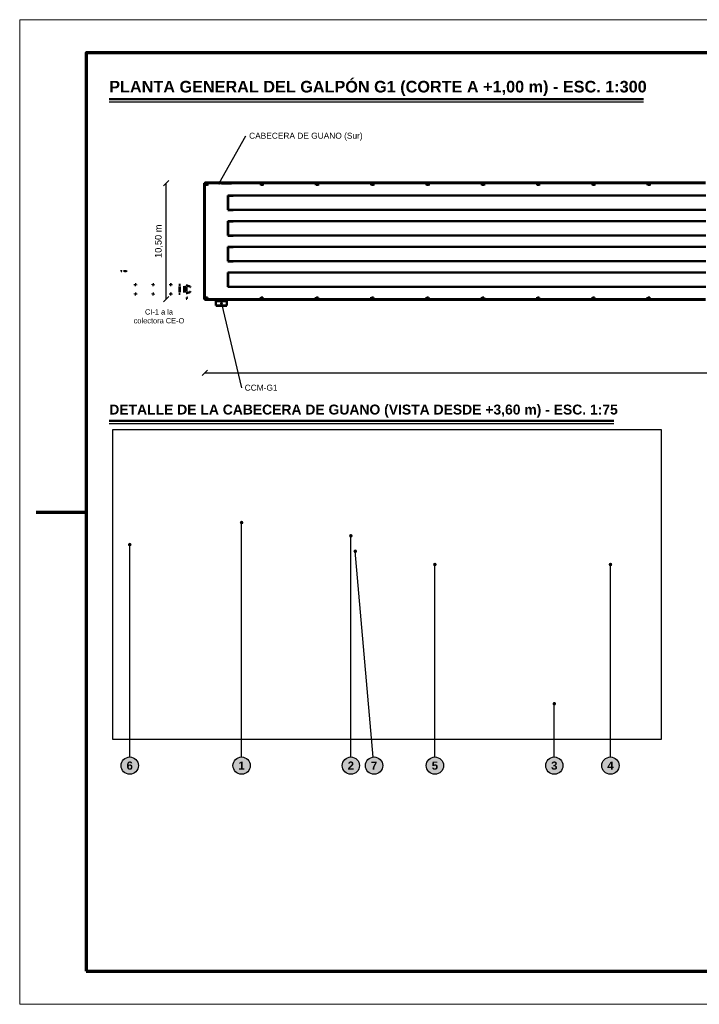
# Model space of a CAD drawing. Header units: millimetres. Extents: x 0 to 420, y 0 to 297.
# Tile 1 of 3: x 0 to 205, y 0 to 297. Entities that reach past the tile are written whole.
import ezdxf
from ezdxf.enums import TextEntityAlignment as Align

# ---------------------------------------------------------------- set-up
doc = ezdxf.new("R2010")
doc.units = ezdxf.units.MM
doc.header["$LTSCALE"] = 0.5
for name, color, linetype, lineweight in [('AUXILIAR', 9, 'CONTINUOUS', 13), ('CONTORNO', 7, 'CONTINUOUS', 50), ('COTAS', 7, 'CONTINUOUS', 25), ('FINO', 7, 'CONTINUOUS', 25), ('HOJA', 8, 'CONTINUOUS', 13), ('RECUADRO', 7, 'CONTINUOUS', 70), ('RELLENO', 9, 'CONTINUOUS', 13), ('TEXTO', 7, 'CONTINUOUS', 25)]:
    doc.layers.add(name, color=color, linetype=linetype, lineweight=lineweight)
doc.styles.add('NEGRITA', font='arialbd.ttf')
doc.styles.get("Standard").update_dxf_attribs({"font": 'arial.ttf'})
picture_1 = doc.add_image_def('image1.png', size_in_pixel=(1955, 1102))

msp = doc.modelspace()

# ---------------------------------------------------------------- hatches: boundary and pattern name
at = {"layer": 'COTAS'}
h = msp.add_hatch(color=7, dxfattribs=at)
edge = h.paths.add_edge_path()
edge.add_arc((66.91, 145.32), 0.55, 0, 360)
h = msp.add_hatch(color=7, dxfattribs=at)
edge = h.paths.add_edge_path()
edge.add_arc((99.85, 141.32), 0.55, 0, 360)
h = msp.add_hatch(color=7, dxfattribs=at)
edge = h.paths.add_edge_path()
edge.add_arc((33.18, 138.66), 0.55, 0, 360)
h = msp.add_hatch(color=7, dxfattribs=at)
edge = h.paths.add_edge_path()
edge.add_arc((101.18, 136.66), 0.55, 0, 360)
h = msp.add_hatch(color=7, dxfattribs=at)
edge = h.paths.add_edge_path()
edge.add_arc((125.18, 132.66), 0.55, 0, 360)
h = msp.add_hatch(color=7, dxfattribs=at)
edge = h.paths.add_edge_path()
edge.add_arc((178.11, 132.66), 0.55, 0, 360)
h = msp.add_hatch(color=7, dxfattribs=at)
edge = h.paths.add_edge_path()
edge.add_arc((161.18, 90.66), 0.55, 0, 360)
at = {"layer": 'RELLENO', "true_color": 0x000000}
h = msp.add_hatch(color=7, dxfattribs=at)
edge = h.paths.add_edge_path()
edge.add_arc((60.17, 247.67), 0.45, 0, 360)
h = msp.add_hatch(color=7, dxfattribs=at)
edge = h.paths.add_edge_path()
edge.add_arc((60.83, 211.43), 0.45, 0, 360)
at = {"layer": 'RELLENO', "true_color": 0xffffff}
h = msp.add_hatch(color=7, dxfattribs=at)
edge = h.paths.add_edge_path()
edge.add_arc((33.18, 72), 2.6, 0, 360)
h = msp.add_hatch(color=7, dxfattribs=at)
edge = h.paths.add_edge_path()
edge.add_arc((66.91, 72), 2.6, 0, 360)
h = msp.add_hatch(color=7, dxfattribs=at)
edge = h.paths.add_edge_path()
edge.add_arc((99.85, 72), 2.6, 0, 360)
h = msp.add_hatch(color=7, dxfattribs=at)
edge = h.paths.add_edge_path()
edge.add_arc((106.85, 72), 2.6, 0, 360)
h = msp.add_hatch(color=7, dxfattribs=at)
edge = h.paths.add_edge_path()
edge.add_arc((125.18, 72), 2.6, 0, 360)
h = msp.add_hatch(color=7, dxfattribs=at)
edge = h.paths.add_edge_path()
edge.add_arc((161.18, 72), 2.6, 0, 360)
h = msp.add_hatch(color=7, dxfattribs=at)
edge = h.paths.add_edge_path()
edge.add_arc((178.11, 72), 2.6, 0, 360)

# ---------------------------------------------------------------- linework, layer by layer
at = {"layer": 'CONTORNO'}
for p, q in [((27, 273), (188.07, 273)), ((27, 176), (179.1, 176))]:
    msp.add_line(p, q, dxfattribs=at)
at = {"layer": 'CONTORNO', "true_color": 0x232323}
for p, q in [((55.81, 247.67), (55.63, 247.67)), ((55.63, 247.67), (55.63, 243.26)), ((55.83, 247.87), (57.31, 247.87)), ((55.83, 247.84), (55.83, 247.67)), ((57.31, 247.67), (55.83, 247.67)), ((55.83, 243.26), (55.83, 247.67)), ((56, 247.32), (56, 247.09)), ((56.04, 247.15), (56.48, 247.15)), ((56.63, 247.18), (56.18, 247.18)), ((56.67, 247.02), (56.67, 247.24)), ((66.77, 247.87), (57.31, 247.87)), ((57.31, 247.67), (66.77, 247.67)), ((60.83, 247.75), (62.26, 247.75)), ((62.26, 247.58), (60.83, 247.58)), ((63.83, 247.75), (62.26, 247.75)), ((62.26, 247.58), (63.83, 247.58)), ((67.87, 247.87), (66.77, 247.87)), ((66.77, 247.71), (66.77, 247.87)), ((66.77, 247.67), (66.77, 247.84)), ((66.77, 247.67), (67.87, 247.67)), ((67.87, 247.87), (71.57, 247.87)), ((71.57, 247.67), (67.87, 247.67)), ((71.57, 247.87), (71.57, 247.71)), ((73.76, 247.87), (71.57, 247.87)), ((71.57, 247.84), (71.57, 247.67)), ((71.57, 247.67), (73.76, 247.67)), ((72.67, 247.32), (72.67, 247.09)), ((72.7, 247.15), (73.15, 247.15)), ((73.3, 247.18), (72.85, 247.18)), ((73.33, 247.02), (73.33, 247.24)), ((73.76, 247.87), (74.1, 247.87)), ((74.1, 247.67), (73.76, 247.67)), ((75.21, 247.87), (74.1, 247.87)), ((74.1, 247.71), (74.1, 247.87)), ((74.1, 247.67), (74.1, 247.84)), ((74.1, 247.67), (75.21, 247.67)), ((75.21, 247.87), (78.9, 247.87)), ((78.9, 247.67), (75.21, 247.67)), ((78.9, 247.87), (78.9, 247.71)), ((81.09, 247.87), (78.9, 247.87)), ((78.9, 247.84), (78.9, 247.67)), ((78.9, 247.67), (81.09, 247.67)), ((81.09, 247.87), (81.43, 247.87)), ((81.43, 247.67), (81.09, 247.67)), ((82.54, 247.87), (81.43, 247.87)), ((81.43, 247.71), (81.43, 247.87)), ((81.43, 247.67), (81.43, 247.84)), ((81.43, 247.67), (82.54, 247.67)), ((82.54, 247.87), (86.23, 247.87)), ((86.23, 247.67), (82.54, 247.67)), ((86.23, 247.87), (86.23, 247.71)), ((101.89, 247.87), (86.23, 247.87)), ((86.23, 247.84), (86.23, 247.67)), ((86.23, 247.67), (101.89, 247.67)), ((89.33, 247.32), (89.33, 247.09)), ((89.37, 247.15), (89.82, 247.15)), ((89.96, 247.18), (89.52, 247.18)), ((90, 247.02), (90, 247.24)), ((101.89, 247.87), (104.33, 247.87)), ((104.33, 247.67), (101.89, 247.67)), ((106.81, 247.87), (104.33, 247.87)), ((104.33, 247.87), (104.33, 247.7)), ((104.33, 247.67), (104.33, 247.84)), ((104.33, 247.67), (106.81, 247.67)), ((106, 247.32), (106, 247.09)), ((106.04, 247.15), (106.48, 247.15)), ((106.63, 247.18), (106.18, 247.18)), ((106.67, 247.02), (106.67, 247.24)), ((106.81, 247.87), (107.33, 247.87)), ((107.33, 247.67), (106.81, 247.67)), ((107.33, 247.7), (107.33, 247.87)), ((119.15, 247.87), (107.33, 247.87)), ((107.33, 247.84), (107.33, 247.67)), ((107.33, 247.67), (119.15, 247.67)), ((119.15, 247.87), (121, 247.87)), ((121, 247.67), (119.15, 247.67)), ((123.47, 247.87), (121, 247.87)), ((121, 247.87), (121, 247.7)), ((121, 247.67), (121, 247.84)), ((121, 247.67), (123.47, 247.67)), ((122.67, 247.32), (122.67, 247.09)), ((122.7, 247.15), (123.15, 247.15)), ((123.3, 247.18), (122.85, 247.18)), ((123.33, 247.02), (123.33, 247.24)), ((123.47, 247.87), (124, 247.87)), ((124, 247.67), (123.47, 247.67)), ((124, 247.7), (124, 247.87)), ((135.82, 247.87), (124, 247.87)), ((124, 247.84), (124, 247.67)), ((124, 247.67), (135.82, 247.67)), ((135.82, 247.87), (137.67, 247.87)), ((137.67, 247.67), (135.82, 247.67)), ((140.14, 247.87), (137.67, 247.87)), ((137.67, 247.87), (137.67, 247.7)), ((137.67, 247.67), (137.67, 247.84)), ((137.67, 247.67), (140.14, 247.67)), ((139.33, 247.32), (139.33, 247.09)), ((139.37, 247.15), (139.82, 247.15)), ((139.96, 247.18), (139.52, 247.18)), ((140, 247.02), (140, 247.24)), ((140.14, 247.87), (140.67, 247.87)), ((140.67, 247.67), (140.14, 247.67)), ((140.67, 247.7), (140.67, 247.87)), ((152.49, 247.87), (140.67, 247.87)), ((140.67, 247.84), (140.67, 247.67)), ((140.67, 247.67), (152.49, 247.67)), ((152.49, 247.87), (154.33, 247.87)), ((154.33, 247.67), (152.49, 247.67)), ((156.81, 247.87), (154.33, 247.87)), ((154.33, 247.87), (154.33, 247.7)), ((154.33, 247.67), (154.33, 247.84)), ((154.33, 247.67), (156.81, 247.67)), ((156, 247.32), (156, 247.09)), ((156.04, 247.15), (156.48, 247.15)), ((156.63, 247.18), (156.18, 247.18)), ((156.67, 247.02), (156.67, 247.24)), ((156.81, 247.87), (157.33, 247.87)), ((157.33, 247.67), (156.81, 247.67)), ((157.33, 247.7), (157.33, 247.87)), ((169.15, 247.87), (157.33, 247.87)), ((157.33, 247.84), (157.33, 247.67)), ((157.33, 247.67), (169.15, 247.67)), ((169.15, 247.87), (171, 247.87)), ((171, 247.67), (169.15, 247.67)), ((173.47, 247.87), (171, 247.87)), ((171, 247.87), (171, 247.7)), ((171, 247.67), (171, 247.84)), ((171, 247.67), (173.47, 247.67)), ((172.67, 247.32), (172.67, 247.09)), ((172.7, 247.15), (173.15, 247.15)), ((173.3, 247.18), (172.85, 247.18)), ((173.33, 247.02), (173.33, 247.24)), ((173.47, 247.87), (174, 247.87)), ((174, 247.67), (173.47, 247.67)), ((174, 247.7), (174, 247.87)), ((185.82, 247.87), (174, 247.87)), ((174, 247.84), (174, 247.67)), ((174, 247.67), (185.82, 247.67)), ((185.82, 247.87), (187.67, 247.87)), ((187.67, 247.67), (185.82, 247.67)), ((190.14, 247.87), (187.67, 247.87)), ((187.67, 247.87), (187.67, 247.7)), ((187.67, 247.67), (187.67, 247.84)), ((187.67, 247.67), (190.14, 247.67)), ((189.33, 247.32), (189.33, 247.09)), ((189.37, 247.15), (189.82, 247.15)), ((189.96, 247.18), (189.52, 247.18)), ((190, 247.02), (190, 247.24)), ((190.14, 247.87), (190.67, 247.87)), ((190.67, 247.67), (190.14, 247.67)), ((190.67, 247.7), (190.67, 247.87)), ((202.49, 247.87), (190.67, 247.87)), ((190.67, 247.84), (190.67, 247.67)), ((190.67, 247.67), (202.49, 247.67)), ((202.49, 247.87), (204.33, 247.87)), ((204.33, 247.67), (202.49, 247.67)), ((206.81, 247.87), (204.33, 247.87)), ((204.33, 247.87), (204.33, 247.7)), ((204.33, 247.67), (204.33, 247.84)), ((204.33, 247.67), (206.81, 247.67)), ((55.63, 242.57), (55.63, 243.26)), ((55.63, 242.57), (55.81, 242.57)), ((55.63, 242.57), (55.63, 241.63)), ((55.63, 238.5), (55.63, 241.63)), ((55.68, 242.57), (55.83, 242.57)), ((55.83, 243.26), (55.83, 242.57)), ((55.83, 241.63), (55.83, 242.57)), ((55.83, 241.63), (55.83, 238.5)), ((55.63, 237.94), (55.63, 238.5)), ((55.63, 237.94), (55.63, 237.77)), ((55.79, 237.77), (55.63, 237.77)), ((55.63, 237.39), (55.63, 237.77)), ((55.83, 238.5), (55.68, 238.5)), ((55.68, 238.5), (55.83, 238.5)), ((55.83, 237.77), (55.68, 237.77)), ((55.83, 238.5), (55.83, 237.94)), ((55.83, 237.77), (55.83, 237.94)), ((55.83, 237.77), (55.83, 237.39)), ((55.63, 237.39), (55.63, 235.9)), ((55.63, 235.9), (55.79, 235.9)), ((55.63, 235.34), (55.63, 235.9)), ((55.63, 235.34), (55.63, 235.17)), ((55.63, 232.6), (55.63, 235.17)), ((55.68, 235.9), (55.83, 235.9)), ((55.83, 235.17), (55.68, 235.17)), ((55.68, 235.17), (55.83, 235.17)), ((55.83, 235.9), (55.83, 237.39)), ((55.83, 235.9), (55.83, 235.34)), ((55.83, 235.17), (55.83, 235.34)), ((55.83, 235.17), (55.83, 232.6)), ((55.63, 232.6), (55.63, 231.83)), ((55.63, 231.27), (55.63, 231.83)), ((55.83, 231.83), (55.68, 231.83)), ((55.68, 231.83), (55.83, 231.83)), ((55.83, 231.83), (55.83, 232.6)), ((55.83, 231.83), (55.83, 231.27)), ((55.63, 231.27), (55.63, 231.1)), ((55.79, 231.1), (55.63, 231.1)), ((55.63, 230.72), (55.63, 231.1)), ((55.63, 230.72), (55.63, 229.23)), ((55.63, 229.23), (55.79, 229.23)), ((55.63, 228.67), (55.63, 229.23)), ((55.83, 231.1), (55.68, 231.1)), ((55.68, 229.23), (55.83, 229.23)), ((55.83, 231.1), (55.83, 231.27)), ((55.83, 231.1), (55.83, 230.72)), ((55.83, 229.23), (55.83, 230.72)), ((55.83, 229.23), (55.83, 228.67)), ((55.63, 228.67), (55.63, 228.5)), ((55.63, 225.94), (55.63, 228.5)), ((55.63, 225.94), (55.63, 225.17)), ((55.83, 228.5), (55.68, 228.5)), ((55.68, 228.5), (55.83, 228.5)), ((55.83, 228.5), (55.83, 228.67)), ((55.83, 228.5), (55.83, 225.94)), ((55.83, 225.17), (55.83, 225.94)), ((55.63, 224.6), (55.63, 225.17)), ((55.63, 224.6), (55.63, 224.43)), ((55.79, 224.43), (55.63, 224.43)), ((55.63, 224.05), (55.63, 224.43)), ((55.63, 224.05), (55.63, 222.57)), ((55.83, 225.17), (55.68, 225.17)), ((55.68, 225.17), (55.83, 225.17)), ((55.83, 224.43), (55.68, 224.43)), ((55.83, 225.17), (55.83, 224.6)), ((55.83, 224.43), (55.83, 224.6)), ((55.83, 224.43), (55.83, 224.05)), ((55.83, 222.57), (55.83, 224.05)), ((55.63, 222.57), (55.79, 222.57)), ((55.63, 222), (55.63, 222.57)), ((55.63, 222), (55.63, 221.83)), ((55.63, 221.83), (55.63, 220.89)), ((55.63, 217.77), (55.63, 220.89)), ((55.68, 222.57), (55.83, 222.57)), ((55.83, 221.83), (55.68, 221.83)), ((55.68, 221.83), (55.83, 221.83)), ((55.83, 222.57), (55.83, 222)), ((55.83, 221.83), (55.83, 222)), ((55.83, 220.89), (55.83, 221.83)), ((55.83, 220.89), (55.83, 217.77)), ((55.81, 217.77), (55.63, 217.77)), ((55.63, 217.77), (55.63, 213.36)), ((55.83, 217.77), (55.68, 217.77)), ((55.83, 213.36), (55.83, 217.77)), ((55.63, 212.67), (55.63, 213.36)), ((55.63, 212.67), (55.81, 212.67)), ((55.83, 213.36), (55.83, 212.67)), ((55.83, 212.67), (57.31, 212.67)), ((55.83, 212.64), (55.83, 212.47)), ((57.31, 212.47), (55.83, 212.47)), ((56, 213.32), (56, 213.09)), ((56.04, 213.15), (56.48, 213.15)), ((56.63, 213.18), (56.18, 213.18)), ((56.67, 213.02), (56.67, 213.24)), ((66.77, 212.67), (57.31, 212.67)), ((57.31, 212.47), (66.77, 212.47)), ((67.87, 212.67), (66.77, 212.67)), ((66.77, 212.51), (66.77, 212.67)), ((66.77, 212.47), (66.77, 212.64)), ((66.77, 212.47), (67.87, 212.47)), ((67.87, 212.67), (71.57, 212.67)), ((71.57, 212.47), (67.87, 212.47)), ((71.57, 212.67), (71.57, 212.51)), ((73.76, 212.67), (71.57, 212.67)), ((71.57, 212.64), (71.57, 212.47)), ((71.57, 212.47), (73.76, 212.47)), ((72.67, 213.32), (72.67, 213.09)), ((72.7, 213.15), (73.15, 213.15)), ((73.3, 213.18), (72.85, 213.18)), ((73.33, 213.02), (73.33, 213.24)), ((73.76, 212.67), (74.1, 212.67)), ((74.1, 212.47), (73.76, 212.47)), ((75.21, 212.67), (74.1, 212.67)), ((74.1, 212.51), (74.1, 212.67)), ((74.1, 212.47), (74.1, 212.64)), ((74.1, 212.47), (75.21, 212.47)), ((75.21, 212.67), (78.9, 212.67)), ((78.9, 212.47), (75.21, 212.47)), ((78.9, 212.67), (78.9, 212.51)), ((81.09, 212.67), (78.9, 212.67)), ((78.9, 212.64), (78.9, 212.47)), ((78.9, 212.47), (81.09, 212.47)), ((81.09, 212.67), (81.43, 212.67)), ((81.43, 212.47), (81.09, 212.47)), ((82.54, 212.67), (81.43, 212.67)), ((81.43, 212.51), (81.43, 212.67)), ((81.43, 212.47), (81.43, 212.64)), ((81.43, 212.47), (82.54, 212.47)), ((82.54, 212.67), (86.23, 212.67)), ((86.23, 212.47), (82.54, 212.47)), ((86.23, 212.67), (86.23, 212.51)), ((101.89, 212.67), (86.23, 212.67)), ((86.23, 212.64), (86.23, 212.47)), ((86.23, 212.47), (101.89, 212.47)), ((89.33, 213.32), (89.33, 213.09)), ((89.37, 213.15), (89.82, 213.15)), ((89.96, 213.18), (89.52, 213.18)), ((90, 213.02), (90, 213.24)), ((101.89, 212.67), (104.33, 212.67)), ((104.33, 212.47), (101.89, 212.47)), ((106.81, 212.67), (104.33, 212.67)), ((104.33, 212.67), (104.33, 212.5)), ((104.33, 212.47), (104.33, 212.64)), ((104.33, 212.47), (106.81, 212.47)), ((106, 213.32), (106, 213.09)), ((106.04, 213.15), (106.48, 213.15)), ((106.63, 213.18), (106.18, 213.18)), ((106.67, 213.02), (106.67, 213.24)), ((106.81, 212.67), (107.33, 212.67)), ((107.33, 212.47), (106.81, 212.47)), ((107.33, 212.5), (107.33, 212.67)), ((119.15, 212.67), (107.33, 212.67)), ((107.33, 212.64), (107.33, 212.47)), ((107.33, 212.47), (119.15, 212.47)), ((119.15, 212.67), (121, 212.67)), ((121, 212.47), (119.15, 212.47)), ((123.47, 212.67), (121, 212.67)), ((121, 212.67), (121, 212.5)), ((121, 212.47), (121, 212.64)), ((121, 212.47), (123.47, 212.47)), ((122.67, 213.32), (122.67, 213.09)), ((122.7, 213.15), (123.15, 213.15)), ((123.3, 213.18), (122.85, 213.18)), ((123.33, 213.02), (123.33, 213.24)), ((123.47, 212.67), (124, 212.67)), ((124, 212.47), (123.47, 212.47)), ((124, 212.5), (124, 212.67)), ((135.82, 212.67), (124, 212.67)), ((124, 212.64), (124, 212.47)), ((124, 212.47), (135.82, 212.47)), ((135.82, 212.67), (137.67, 212.67)), ((137.67, 212.47), (135.82, 212.47)), ((140.14, 212.67), (137.67, 212.67)), ((137.67, 212.67), (137.67, 212.5)), ((137.67, 212.47), (137.67, 212.64)), ((137.67, 212.47), (140.14, 212.47)), ((139.33, 213.32), (139.33, 213.09)), ((139.37, 213.15), (139.82, 213.15)), ((139.96, 213.18), (139.52, 213.18)), ((140, 213.02), (140, 213.24)), ((140.14, 212.67), (140.67, 212.67)), ((140.67, 212.47), (140.14, 212.47)), ((140.67, 212.5), (140.67, 212.67)), ((152.49, 212.67), (140.67, 212.67)), ((140.67, 212.64), (140.67, 212.47)), ((140.67, 212.47), (152.49, 212.47)), ((152.49, 212.67), (154.33, 212.67)), ((154.33, 212.47), (152.49, 212.47)), ((156.81, 212.67), (154.33, 212.67)), ((154.33, 212.67), (154.33, 212.5)), ((154.33, 212.47), (154.33, 212.64)), ((154.33, 212.47), (156.81, 212.47)), ((156, 213.32), (156, 213.09)), ((156.04, 213.15), (156.48, 213.15)), ((156.63, 213.18), (156.18, 213.18)), ((156.67, 213.02), (156.67, 213.24)), ((156.81, 212.67), (157.33, 212.67)), ((157.33, 212.47), (156.81, 212.47)), ((157.33, 212.5), (157.33, 212.67)), ((169.15, 212.67), (157.33, 212.67)), ((157.33, 212.64), (157.33, 212.47)), ((157.33, 212.47), (169.15, 212.47)), ((169.15, 212.67), (171, 212.67)), ((171, 212.47), (169.15, 212.47)), ((173.47, 212.67), (171, 212.67)), ((171, 212.67), (171, 212.5)), ((171, 212.47), (171, 212.64)), ((171, 212.47), (173.47, 212.47)), ((172.67, 213.32), (172.67, 213.09)), ((172.7, 213.15), (173.15, 213.15)), ((173.3, 213.18), (172.85, 213.18)), ((173.33, 213.02), (173.33, 213.24)), ((173.47, 212.67), (174, 212.67)), ((174, 212.47), (173.47, 212.47)), ((174, 212.5), (174, 212.67)), ((185.82, 212.67), (174, 212.67)), ((174, 212.64), (174, 212.47)), ((174, 212.47), (185.82, 212.47)), ((185.82, 212.67), (187.67, 212.67)), ((187.67, 212.47), (185.82, 212.47)), ((190.14, 212.67), (187.67, 212.67)), ((187.67, 212.67), (187.67, 212.5)), ((187.67, 212.47), (187.67, 212.64)), ((187.67, 212.47), (190.14, 212.47)), ((189.33, 213.32), (189.33, 213.09)), ((189.37, 213.15), (189.82, 213.15)), ((189.96, 213.18), (189.52, 213.18)), ((190, 213.02), (190, 213.24)), ((190.14, 212.67), (190.67, 212.67)), ((190.67, 212.47), (190.14, 212.47)), ((190.67, 212.5), (190.67, 212.67)), ((202.49, 212.67), (190.67, 212.67)), ((190.67, 212.64), (190.67, 212.47)), ((190.67, 212.47), (202.49, 212.47)), ((202.49, 212.67), (204.33, 212.67)), ((204.33, 212.47), (202.49, 212.47)), ((206.81, 212.67), (204.33, 212.67)), ((204.33, 212.67), (204.33, 212.5)), ((204.33, 212.47), (204.33, 212.64)), ((204.33, 212.47), (206.81, 212.47))]:
    msp.add_line(p, q, dxfattribs=at)
at = {"layer": 'CONTORNO', "true_color": 0xb23a1d}
for p, q in [((63.88, 243.97), (62.77, 243.97)), ((62.77, 242.62), (62.77, 243.93)), ((62.77, 243.9), (63.88, 243.9)), ((62.83, 243.93), (62.83, 242.62)), ((63.88, 243.97), (64.37, 243.97)), ((64.37, 243.9), (63.88, 243.9)), ((62.77, 242.62), (62.77, 239.6)), ((62.83, 239.6), (62.83, 242.62)), ((63.88, 239.63), (62.77, 239.63)), ((62.77, 239.57), (63.88, 239.57)), ((63.88, 239.63), (64.37, 239.63)), ((64.37, 239.57), (63.88, 239.57)), ((63.88, 236.23), (62.77, 236.23)), ((62.77, 234.88), (62.77, 236.2)), ((62.77, 236.17), (63.88, 236.17)), ((62.77, 234.88), (62.77, 231.87)), ((62.83, 236.2), (62.83, 234.88)), ((62.83, 231.87), (62.83, 234.88)), ((63.88, 236.23), (64.37, 236.23)), ((64.37, 236.17), (63.88, 236.17)), ((63.88, 231.9), (62.77, 231.9)), ((62.77, 231.83), (63.88, 231.83)), ((63.88, 231.9), (64.37, 231.9)), ((64.37, 231.83), (63.88, 231.83)), ((63.88, 228.5), (62.77, 228.5)), ((62.77, 227.15), (62.77, 228.47)), ((62.77, 228.43), (63.88, 228.43)), ((62.77, 227.15), (62.77, 224.13)), ((62.83, 228.47), (62.83, 227.15)), ((62.83, 224.13), (62.83, 227.15)), ((63.88, 228.5), (64.37, 228.5)), ((64.37, 228.43), (63.88, 228.43)), ((63.88, 224.17), (62.77, 224.17)), ((62.77, 224.1), (63.88, 224.1)), ((63.88, 224.17), (64.37, 224.17)), ((64.37, 224.1), (63.88, 224.1)), ((30.56, 221.35), (30.56, 221.17)), ((30.58, 221.19), (30.58, 221.35)), ((30.59, 221.17), (30.8, 221.17)), ((30.8, 221.19), (30.61, 221.19)), ((31.58, 221.43), (31.58, 221)), ((31.63, 221.23), (31.63, 221.43)), ((31.63, 220.95), (31.63, 221.15)), ((31.63, 221.15), (31.99, 221.15)), ((32.07, 221.18), (31.71, 221.18)), ((32.07, 221.39), (32.07, 221.18)), ((32.07, 221.11), (32.07, 220.9)), ((32.12, 220.9), (32.12, 221.33)), ((63.88, 220.77), (62.77, 220.77)), ((62.77, 219.42), (62.77, 220.73)), ((62.77, 220.7), (63.88, 220.7)), ((62.83, 220.73), (62.83, 219.42)), ((63.88, 220.77), (64.37, 220.77)), ((64.37, 220.7), (63.88, 220.7)), ((34.76, 217.23), (34.76, 216.97)), ((34.76, 216.9), (35.03, 216.9)), ((34.77, 216.97), (34.77, 217.22)), ((35.02, 216.91), (34.77, 216.91)), ((35.09, 217.23), (34.83, 217.23)), ((34.83, 217.22), (35.08, 217.22)), ((35.08, 217.16), (35.08, 216.91)), ((35.09, 216.9), (35.09, 217.17)), ((40.08, 217.23), (40.08, 217)), ((40.08, 216.9), (40.31, 216.9)), ((40.09, 217), (40.09, 217.22)), ((40.31, 216.91), (40.09, 216.91)), ((40.41, 217.23), (40.17, 217.23)), ((40.18, 217.22), (40.4, 217.22)), ((40.4, 217.13), (40.4, 216.91)), ((40.41, 216.9), (40.41, 217.14)), ((45.39, 217.04), (45.39, 217.23)), ((45.59, 216.9), (45.39, 216.9)), ((45.58, 217.22), (45.41, 217.22)), ((45.41, 217.09), (45.41, 216.91)), ((45.54, 217.23), (45.73, 217.23)), ((45.54, 216.91), (45.71, 216.91)), ((45.71, 217.04), (45.71, 217.22)), ((45.73, 217.09), (45.73, 216.9)), ((47.94, 217.07), (48.09, 217.07)), ((48.49, 217.07), (48.09, 217.07)), ((48.11, 217.04), (48.45, 217.04)), ((62.77, 219.42), (62.77, 216.4)), ((62.83, 216.4), (62.83, 219.42)), ((34.76, 214.43), (34.76, 214.17)), ((34.76, 214.1), (35.03, 214.1)), ((34.77, 214.17), (34.77, 214.42)), ((35.02, 214.11), (34.77, 214.11)), ((35.09, 214.43), (34.83, 214.43)), ((34.83, 214.42), (35.08, 214.42)), ((35.08, 214.36), (35.08, 214.11)), ((35.09, 214.1), (35.09, 214.37)), ((40.08, 214.43), (40.08, 214.2)), ((40.08, 214.1), (40.31, 214.1)), ((40.09, 214.2), (40.09, 214.42)), ((40.31, 214.11), (40.09, 214.11)), ((40.41, 214.43), (40.17, 214.43)), ((40.18, 214.42), (40.4, 214.42)), ((40.4, 214.33), (40.4, 214.11)), ((40.41, 214.1), (40.41, 214.34)), ((45.39, 214.24), (45.39, 214.43)), ((45.59, 214.1), (45.39, 214.1)), ((45.58, 214.42), (45.41, 214.42)), ((45.41, 214.29), (45.41, 214.11)), ((45.54, 214.43), (45.73, 214.43)), ((45.54, 214.11), (45.71, 214.11)), ((45.71, 214.24), (45.71, 214.42)), ((45.73, 214.29), (45.73, 214.1)), ((47.94, 214.27), (48.34, 214.27)), ((48.33, 214.29), (47.98, 214.29)), ((48.22, 216.04), (48.22, 216.5)), ((48.22, 216.04), (48.22, 214.83)), ((48.26, 216.5), (48.26, 216.04)), ((48.26, 214.83), (48.26, 216.04)), ((49.58, 215.42), (49.58, 216.64)), ((49.58, 215.42), (49.58, 214.69)), ((49.69, 215.43), (49.69, 216.64)), ((49.69, 215.43), (49.69, 214.69)), ((49.71, 216.09), (49.71, 216.5)), ((49.71, 216.09), (49.71, 214.83)), ((49.74, 216.5), (49.74, 216.09)), ((50.17, 216.37), (49.74, 216.37)), ((49.74, 216.33), (50.17, 216.33)), ((49.74, 214.83), (49.74, 216.09)), ((50.17, 215), (49.74, 215)), ((49.74, 214.97), (50.17, 214.97)), ((50.2, 216.79), (50.38, 216.78)), ((50.2, 214.53), (50.38, 214.54)), ((50.23, 215.02), (50.23, 216.25)), ((50.25, 216.32), (50.25, 215.57)), ((50.25, 215.02), (50.25, 215.57)), ((50.44, 216.79), (50.26, 216.8)), ((50.44, 214.55), (50.26, 214.54)), ((50.44, 216.78), (50.61, 216.75)), ((50.44, 214.55), (50.61, 214.57)), ((50.67, 216.75), (50.49, 216.78)), ((50.67, 214.59), (50.49, 214.56)), ((50.84, 216.7), (50.67, 216.75)), ((50.67, 216.74), (50.83, 216.7)), ((50.83, 214.64), (50.67, 214.59)), ((50.67, 214.58), (50.84, 214.63)), ((51.09, 216.6), (50.93, 216.67)), ((50.93, 216.66), (51.09, 216.6)), ((51.09, 214.74), (50.93, 214.67)), ((50.93, 214.67), (51.09, 214.73)), ((51.09, 216.6), (51.23, 216.52)), ((51.09, 214.73), (51.23, 214.81)), ((51.27, 216.5), (51.13, 216.58)), ((51.27, 214.84), (51.13, 214.76)), ((51.3, 216.47), (51.43, 216.37)), ((51.43, 214.96), (51.3, 214.87)), ((51.43, 216.37), (51.31, 216.47)), ((51.31, 214.86), (51.43, 214.96)), ((51.43, 214.96), (51.54, 215.07)), ((51.57, 216.23), (51.46, 216.34)), ((63.88, 216.43), (62.77, 216.43)), ((62.77, 216.37), (63.88, 216.37)), ((63.88, 216.43), (64.37, 216.43)), ((64.37, 216.37), (63.88, 216.37))]:
    msp.add_line(p, q, dxfattribs=at)
at = {"layer": 'CONTORNO', "true_color": 0x6e8296}
for p, q in [((65.35, 243.93), (64.5, 243.93)), ((64.5, 243.92), (65.35, 243.92)), ((65.35, 243.93), (74.67, 243.93)), ((74.67, 243.92), (65.35, 243.92)), ((75.51, 243.93), (74.67, 243.93)), ((74.67, 243.92), (75.51, 243.92)), ((75.51, 243.93), (84.83, 243.93)), ((84.83, 243.92), (75.51, 243.92)), ((85.68, 243.93), (84.83, 243.93)), ((84.83, 243.92), (85.68, 243.92)), ((85.68, 243.93), (95, 243.93)), ((95, 243.92), (85.68, 243.92)), ((95.85, 243.93), (95, 243.93)), ((95, 243.92), (95.85, 243.92)), ((95.85, 243.93), (105.17, 243.93)), ((105.17, 243.92), (95.85, 243.92)), ((106.01, 243.93), (105.17, 243.93)), ((105.17, 243.92), (106.01, 243.92)), ((106.01, 243.93), (115.33, 243.93)), ((115.33, 243.92), (106.01, 243.92)), ((116.18, 243.93), (115.33, 243.93)), ((115.33, 243.92), (116.18, 243.92)), ((116.18, 243.93), (125.5, 243.93)), ((125.5, 243.92), (116.18, 243.92)), ((126.35, 243.93), (125.5, 243.93)), ((125.5, 243.92), (126.35, 243.92)), ((126.35, 243.93), (135.67, 243.93)), ((135.67, 243.92), (126.35, 243.92)), ((136.51, 243.93), (135.67, 243.93)), ((135.67, 243.92), (136.51, 243.92)), ((136.51, 243.93), (145.83, 243.93)), ((145.83, 243.92), (136.51, 243.92)), ((146.68, 243.93), (145.83, 243.93)), ((145.83, 243.92), (146.68, 243.92)), ((146.68, 243.93), (156, 243.93)), ((156, 243.92), (146.68, 243.92)), ((156.85, 243.93), (156, 243.93)), ((156, 243.92), (156.85, 243.92)), ((156.85, 243.93), (166.17, 243.93)), ((166.17, 243.92), (156.85, 243.92)), ((167.01, 243.93), (166.17, 243.93)), ((166.17, 243.92), (167.01, 243.92)), ((167.01, 243.93), (176.33, 243.93)), ((176.33, 243.92), (167.01, 243.92)), ((177.18, 243.93), (176.33, 243.93)), ((176.33, 243.92), (177.18, 243.92)), ((177.18, 243.93), (186.5, 243.93)), ((186.5, 243.92), (177.18, 243.92)), ((187.35, 243.93), (186.5, 243.93)), ((186.5, 243.92), (187.35, 243.92)), ((187.35, 243.93), (196.67, 243.93)), ((196.67, 243.92), (187.35, 243.92)), ((197.51, 243.93), (196.67, 243.93)), ((196.67, 243.92), (197.51, 243.92)), ((197.51, 243.93), (206.83, 243.93)), ((206.83, 243.92), (197.51, 243.92)), ((65.35, 239.61), (64.5, 239.61)), ((64.5, 239.6), (65.35, 239.6)), ((65.35, 239.61), (74.67, 239.61)), ((74.67, 239.6), (65.35, 239.6)), ((75.51, 239.61), (74.67, 239.61)), ((74.67, 239.6), (75.51, 239.6)), ((75.51, 239.61), (84.83, 239.61)), ((84.83, 239.6), (75.51, 239.6)), ((85.68, 239.61), (84.83, 239.61)), ((84.83, 239.6), (85.68, 239.6)), ((85.68, 239.61), (95, 239.61)), ((95, 239.6), (85.68, 239.6)), ((95.85, 239.61), (95, 239.61)), ((95, 239.6), (95.85, 239.6)), ((95.85, 239.61), (105.17, 239.61)), ((105.17, 239.6), (95.85, 239.6)), ((106.01, 239.61), (105.17, 239.61)), ((105.17, 239.6), (106.01, 239.6)), ((106.01, 239.61), (115.33, 239.61)), ((115.33, 239.6), (106.01, 239.6)), ((116.18, 239.61), (115.33, 239.61)), ((115.33, 239.6), (116.18, 239.6)), ((116.18, 239.61), (125.5, 239.61)), ((125.5, 239.6), (116.18, 239.6)), ((126.35, 239.61), (125.5, 239.61)), ((125.5, 239.6), (126.35, 239.6)), ((126.35, 239.61), (135.67, 239.61)), ((135.67, 239.6), (126.35, 239.6)), ((136.51, 239.61), (135.67, 239.61)), ((135.67, 239.6), (136.51, 239.6)), ((136.51, 239.61), (145.83, 239.61)), ((145.83, 239.6), (136.51, 239.6)), ((146.68, 239.61), (145.83, 239.61)), ((145.83, 239.6), (146.68, 239.6)), ((146.68, 239.61), (156, 239.61)), ((156, 239.6), (146.68, 239.6)), ((156.85, 239.61), (156, 239.61)), ((156, 239.6), (156.85, 239.6)), ((156.85, 239.61), (166.17, 239.61)), ((166.17, 239.6), (156.85, 239.6)), ((167.01, 239.61), (166.17, 239.61)), ((166.17, 239.6), (167.01, 239.6)), ((167.01, 239.61), (176.33, 239.61)), ((176.33, 239.6), (167.01, 239.6)), ((177.18, 239.61), (176.33, 239.61)), ((176.33, 239.6), (177.18, 239.6)), ((177.18, 239.61), (186.5, 239.61)), ((186.5, 239.6), (177.18, 239.6)), ((187.35, 239.61), (186.5, 239.61)), ((186.5, 239.6), (187.35, 239.6)), ((187.35, 239.61), (196.67, 239.61)), ((196.67, 239.6), (187.35, 239.6)), ((197.51, 239.61), (196.67, 239.61)), ((196.67, 239.6), (197.51, 239.6)), ((197.51, 239.61), (206.83, 239.61)), ((206.83, 239.6), (197.51, 239.6)), ((65.35, 236.2), (64.5, 236.2)), ((64.5, 236.19), (65.35, 236.19)), ((65.35, 236.2), (74.67, 236.2)), ((74.67, 236.19), (65.35, 236.19)), ((75.51, 236.2), (74.67, 236.2)), ((74.67, 236.19), (75.51, 236.19)), ((75.51, 236.2), (84.83, 236.2)), ((84.83, 236.19), (75.51, 236.19)), ((85.68, 236.2), (84.83, 236.2)), ((84.83, 236.19), (85.68, 236.19)), ((85.68, 236.2), (95, 236.2)), ((95, 236.19), (85.68, 236.19)), ((95.85, 236.2), (95, 236.2)), ((95, 236.19), (95.85, 236.19)), ((95.85, 236.2), (105.17, 236.2)), ((105.17, 236.19), (95.85, 236.19)), ((106.01, 236.2), (105.17, 236.2)), ((105.17, 236.19), (106.01, 236.19)), ((106.01, 236.2), (115.33, 236.2)), ((115.33, 236.19), (106.01, 236.19)), ((116.18, 236.2), (115.33, 236.2)), ((115.33, 236.19), (116.18, 236.19)), ((116.18, 236.2), (125.5, 236.2)), ((125.5, 236.19), (116.18, 236.19)), ((126.35, 236.2), (125.5, 236.2)), ((125.5, 236.19), (126.35, 236.19)), ((126.35, 236.2), (135.67, 236.2)), ((135.67, 236.19), (126.35, 236.19)), ((136.51, 236.2), (135.67, 236.2)), ((135.67, 236.19), (136.51, 236.19)), ((136.51, 236.2), (145.83, 236.2)), ((145.83, 236.19), (136.51, 236.19)), ((146.68, 236.2), (145.83, 236.2)), ((145.83, 236.19), (146.68, 236.19)), ((146.68, 236.2), (156, 236.2)), ((156, 236.19), (146.68, 236.19)), ((156.85, 236.2), (156, 236.2)), ((156, 236.19), (156.85, 236.19)), ((156.85, 236.2), (166.17, 236.2)), ((166.17, 236.19), (156.85, 236.19)), ((167.01, 236.2), (166.17, 236.2)), ((166.17, 236.19), (167.01, 236.19)), ((167.01, 236.2), (176.33, 236.2)), ((176.33, 236.19), (167.01, 236.19)), ((177.18, 236.2), (176.33, 236.2)), ((176.33, 236.19), (177.18, 236.19)), ((177.18, 236.2), (186.5, 236.2)), ((186.5, 236.19), (177.18, 236.19)), ((187.35, 236.2), (186.5, 236.2)), ((186.5, 236.19), (187.35, 236.19)), ((187.35, 236.2), (196.67, 236.2)), ((196.67, 236.19), (187.35, 236.19)), ((197.51, 236.2), (196.67, 236.2)), ((196.67, 236.19), (197.51, 236.19)), ((197.51, 236.2), (206.83, 236.2)), ((206.83, 236.19), (197.51, 236.19)), ((65.35, 231.88), (64.5, 231.88)), ((64.5, 231.87), (65.35, 231.87)), ((65.35, 231.88), (74.67, 231.88)), ((74.67, 231.87), (65.35, 231.87)), ((75.51, 231.88), (74.67, 231.88)), ((74.67, 231.87), (75.51, 231.87)), ((75.51, 231.88), (84.83, 231.88)), ((84.83, 231.87), (75.51, 231.87)), ((85.68, 231.88), (84.83, 231.88)), ((84.83, 231.87), (85.68, 231.87)), ((85.68, 231.88), (95, 231.88)), ((95, 231.87), (85.68, 231.87)), ((95.85, 231.88), (95, 231.88)), ((95, 231.87), (95.85, 231.87)), ((95.85, 231.88), (105.17, 231.88)), ((105.17, 231.87), (95.85, 231.87)), ((106.01, 231.88), (105.17, 231.88)), ((105.17, 231.87), (106.01, 231.87)), ((106.01, 231.88), (115.33, 231.88)), ((115.33, 231.87), (106.01, 231.87)), ((116.18, 231.88), (115.33, 231.88)), ((115.33, 231.87), (116.18, 231.87)), ((116.18, 231.88), (125.5, 231.88)), ((125.5, 231.87), (116.18, 231.87)), ((126.35, 231.88), (125.5, 231.88)), ((125.5, 231.87), (126.35, 231.87)), ((126.35, 231.88), (135.67, 231.88)), ((135.67, 231.87), (126.35, 231.87)), ((136.51, 231.88), (135.67, 231.88)), ((135.67, 231.87), (136.51, 231.87)), ((136.51, 231.88), (145.83, 231.88)), ((145.83, 231.87), (136.51, 231.87)), ((146.68, 231.88), (145.83, 231.88)), ((145.83, 231.87), (146.68, 231.87)), ((146.68, 231.88), (156, 231.88)), ((156, 231.87), (146.68, 231.87)), ((156.85, 231.88), (156, 231.88)), ((156, 231.87), (156.85, 231.87)), ((156.85, 231.88), (166.17, 231.88)), ((166.17, 231.87), (156.85, 231.87)), ((167.01, 231.88), (166.17, 231.88)), ((166.17, 231.87), (167.01, 231.87)), ((167.01, 231.88), (176.33, 231.88)), ((176.33, 231.87), (167.01, 231.87)), ((177.18, 231.88), (176.33, 231.88)), ((176.33, 231.87), (177.18, 231.87)), ((177.18, 231.88), (186.5, 231.88)), ((186.5, 231.87), (177.18, 231.87)), ((187.35, 231.88), (186.5, 231.88)), ((186.5, 231.87), (187.35, 231.87)), ((187.35, 231.88), (196.67, 231.88)), ((196.67, 231.87), (187.35, 231.87)), ((197.51, 231.88), (196.67, 231.88)), ((196.67, 231.87), (197.51, 231.87)), ((197.51, 231.88), (206.83, 231.88)), ((206.83, 231.87), (197.51, 231.87)), ((65.35, 228.47), (64.5, 228.47)), ((64.5, 228.46), (65.35, 228.46)), ((65.35, 228.47), (74.67, 228.47)), ((74.67, 228.46), (65.35, 228.46)), ((75.51, 228.47), (74.67, 228.47)), ((74.67, 228.46), (75.51, 228.46)), ((75.51, 228.47), (84.83, 228.47)), ((84.83, 228.46), (75.51, 228.46)), ((85.68, 228.47), (84.83, 228.47)), ((84.83, 228.46), (85.68, 228.46)), ((85.68, 228.47), (95, 228.47)), ((95, 228.46), (85.68, 228.46)), ((95.85, 228.47), (95, 228.47)), ((95, 228.46), (95.85, 228.46)), ((95.85, 228.47), (105.17, 228.47)), ((105.17, 228.46), (95.85, 228.46)), ((106.01, 228.47), (105.17, 228.47)), ((105.17, 228.46), (106.01, 228.46)), ((106.01, 228.47), (115.33, 228.47)), ((115.33, 228.46), (106.01, 228.46)), ((116.18, 228.47), (115.33, 228.47)), ((115.33, 228.46), (116.18, 228.46)), ((116.18, 228.47), (125.5, 228.47)), ((125.5, 228.46), (116.18, 228.46)), ((126.35, 228.47), (125.5, 228.47)), ((125.5, 228.46), (126.35, 228.46)), ((126.35, 228.47), (135.67, 228.47)), ((135.67, 228.46), (126.35, 228.46)), ((136.51, 228.47), (135.67, 228.47)), ((135.67, 228.46), (136.51, 228.46)), ((136.51, 228.47), (145.83, 228.47)), ((145.83, 228.46), (136.51, 228.46)), ((146.68, 228.47), (145.83, 228.47)), ((145.83, 228.46), (146.68, 228.46)), ((146.68, 228.47), (156, 228.47)), ((156, 228.46), (146.68, 228.46)), ((156.85, 228.47), (156, 228.47)), ((156, 228.46), (156.85, 228.46)), ((156.85, 228.47), (166.17, 228.47)), ((166.17, 228.46), (156.85, 228.46)), ((167.01, 228.47), (166.17, 228.47)), ((166.17, 228.46), (167.01, 228.46)), ((167.01, 228.47), (176.33, 228.47)), ((176.33, 228.46), (167.01, 228.46)), ((177.18, 228.47), (176.33, 228.47)), ((176.33, 228.46), (177.18, 228.46)), ((177.18, 228.47), (186.5, 228.47)), ((186.5, 228.46), (177.18, 228.46)), ((187.35, 228.47), (186.5, 228.47)), ((186.5, 228.46), (187.35, 228.46)), ((187.35, 228.47), (196.67, 228.47)), ((196.67, 228.46), (187.35, 228.46)), ((197.51, 228.47), (196.67, 228.47)), ((196.67, 228.46), (197.51, 228.46)), ((197.51, 228.47), (206.83, 228.47)), ((206.83, 228.46), (197.51, 228.46)), ((65.35, 224.14), (64.5, 224.14)), ((64.5, 224.13), (65.35, 224.13)), ((65.35, 224.14), (74.67, 224.14)), ((74.67, 224.13), (65.35, 224.13)), ((75.51, 224.14), (74.67, 224.14)), ((74.67, 224.13), (75.51, 224.13)), ((75.51, 224.14), (84.83, 224.14)), ((84.83, 224.13), (75.51, 224.13)), ((85.68, 224.14), (84.83, 224.14)), ((84.83, 224.13), (85.68, 224.13)), ((85.68, 224.14), (95, 224.14)), ((95, 224.13), (85.68, 224.13)), ((95.85, 224.14), (95, 224.14)), ((95, 224.13), (95.85, 224.13)), ((95.85, 224.14), (105.17, 224.14)), ((105.17, 224.13), (95.85, 224.13)), ((106.01, 224.14), (105.17, 224.14)), ((105.17, 224.13), (106.01, 224.13)), ((106.01, 224.14), (115.33, 224.14)), ((115.33, 224.13), (106.01, 224.13)), ((116.18, 224.14), (115.33, 224.14)), ((115.33, 224.13), (116.18, 224.13)), ((116.18, 224.14), (125.5, 224.14)), ((125.5, 224.13), (116.18, 224.13)), ((126.35, 224.14), (125.5, 224.14)), ((125.5, 224.13), (126.35, 224.13)), ((126.35, 224.14), (135.67, 224.14)), ((135.67, 224.13), (126.35, 224.13)), ((136.51, 224.14), (135.67, 224.14)), ((135.67, 224.13), (136.51, 224.13)), ((136.51, 224.14), (145.83, 224.14)), ((145.83, 224.13), (136.51, 224.13)), ((146.68, 224.14), (145.83, 224.14)), ((145.83, 224.13), (146.68, 224.13)), ((146.68, 224.14), (156, 224.14)), ((156, 224.13), (146.68, 224.13)), ((156.85, 224.14), (156, 224.14)), ((156, 224.13), (156.85, 224.13)), ((156.85, 224.14), (166.17, 224.14)), ((166.17, 224.13), (156.85, 224.13)), ((167.01, 224.14), (166.17, 224.14)), ((166.17, 224.13), (167.01, 224.13)), ((167.01, 224.14), (176.33, 224.14)), ((176.33, 224.13), (167.01, 224.13)), ((177.18, 224.14), (176.33, 224.14)), ((176.33, 224.13), (177.18, 224.13)), ((177.18, 224.14), (186.5, 224.14)), ((186.5, 224.13), (177.18, 224.13)), ((187.35, 224.14), (186.5, 224.14)), ((186.5, 224.13), (187.35, 224.13)), ((187.35, 224.14), (196.67, 224.14)), ((196.67, 224.13), (187.35, 224.13)), ((197.51, 224.14), (196.67, 224.14)), ((196.67, 224.13), (197.51, 224.13)), ((197.51, 224.14), (206.83, 224.14)), ((206.83, 224.13), (197.51, 224.13)), ((65.35, 220.73), (64.5, 220.73)), ((64.5, 220.72), (65.35, 220.72)), ((65.35, 220.73), (74.67, 220.73)), ((74.67, 220.72), (65.35, 220.72)), ((75.51, 220.73), (74.67, 220.73)), ((74.67, 220.72), (75.51, 220.72)), ((75.51, 220.73), (84.83, 220.73)), ((84.83, 220.72), (75.51, 220.72)), ((85.68, 220.73), (84.83, 220.73)), ((84.83, 220.72), (85.68, 220.72)), ((85.68, 220.73), (95, 220.73)), ((95, 220.72), (85.68, 220.72)), ((95.85, 220.73), (95, 220.73)), ((95, 220.72), (95.85, 220.72)), ((95.85, 220.73), (105.17, 220.73)), ((105.17, 220.72), (95.85, 220.72)), ((106.01, 220.73), (105.17, 220.73)), ((105.17, 220.72), (106.01, 220.72)), ((106.01, 220.73), (115.33, 220.73)), ((115.33, 220.72), (106.01, 220.72)), ((116.18, 220.73), (115.33, 220.73)), ((115.33, 220.72), (116.18, 220.72)), ((116.18, 220.73), (125.5, 220.73)), ((125.5, 220.72), (116.18, 220.72)), ((126.35, 220.73), (125.5, 220.73)), ((125.5, 220.72), (126.35, 220.72)), ((126.35, 220.73), (135.67, 220.73)), ((135.67, 220.72), (126.35, 220.72)), ((136.51, 220.73), (135.67, 220.73)), ((135.67, 220.72), (136.51, 220.72)), ((136.51, 220.73), (145.83, 220.73)), ((145.83, 220.72), (136.51, 220.72)), ((146.68, 220.73), (145.83, 220.73)), ((145.83, 220.72), (146.68, 220.72)), ((146.68, 220.73), (156, 220.73)), ((156, 220.72), (146.68, 220.72)), ((156.85, 220.73), (156, 220.73)), ((156, 220.72), (156.85, 220.72)), ((156.85, 220.73), (166.17, 220.73)), ((166.17, 220.72), (156.85, 220.72)), ((167.01, 220.73), (166.17, 220.73)), ((166.17, 220.72), (167.01, 220.72)), ((167.01, 220.73), (176.33, 220.73)), ((176.33, 220.72), (167.01, 220.72)), ((177.18, 220.73), (176.33, 220.73)), ((176.33, 220.72), (177.18, 220.72)), ((177.18, 220.73), (186.5, 220.73)), ((186.5, 220.72), (177.18, 220.72)), ((187.35, 220.73), (186.5, 220.73)), ((186.5, 220.72), (187.35, 220.72)), ((187.35, 220.73), (196.67, 220.73)), ((196.67, 220.72), (187.35, 220.72)), ((197.51, 220.73), (196.67, 220.73)), ((196.67, 220.72), (197.51, 220.72)), ((197.51, 220.73), (206.83, 220.73)), ((206.83, 220.72), (197.51, 220.72)), ((65.35, 216.41), (64.5, 216.41)), ((64.5, 216.4), (65.35, 216.4)), ((65.35, 216.41), (74.67, 216.41)), ((74.67, 216.4), (65.35, 216.4)), ((75.51, 216.41), (74.67, 216.41)), ((74.67, 216.4), (75.51, 216.4)), ((75.51, 216.41), (84.83, 216.41)), ((84.83, 216.4), (75.51, 216.4)), ((85.68, 216.41), (84.83, 216.41)), ((84.83, 216.4), (85.68, 216.4)), ((85.68, 216.41), (95, 216.41)), ((95, 216.4), (85.68, 216.4)), ((95.85, 216.41), (95, 216.41)), ((95, 216.4), (95.85, 216.4)), ((95.85, 216.41), (105.17, 216.41)), ((105.17, 216.4), (95.85, 216.4)), ((106.01, 216.41), (105.17, 216.41)), ((105.17, 216.4), (106.01, 216.4)), ((106.01, 216.41), (115.33, 216.41)), ((115.33, 216.4), (106.01, 216.4)), ((116.18, 216.41), (115.33, 216.41)), ((115.33, 216.4), (116.18, 216.4)), ((116.18, 216.41), (125.5, 216.41)), ((125.5, 216.4), (116.18, 216.4)), ((126.35, 216.41), (125.5, 216.41)), ((125.5, 216.4), (126.35, 216.4)), ((126.35, 216.41), (135.67, 216.41)), ((135.67, 216.4), (126.35, 216.4)), ((136.51, 216.41), (135.67, 216.41)), ((135.67, 216.4), (136.51, 216.4)), ((136.51, 216.41), (145.83, 216.41)), ((145.83, 216.4), (136.51, 216.4)), ((146.68, 216.41), (145.83, 216.41)), ((145.83, 216.4), (146.68, 216.4)), ((146.68, 216.41), (156, 216.41)), ((156, 216.4), (146.68, 216.4)), ((156.85, 216.41), (156, 216.41)), ((156, 216.4), (156.85, 216.4)), ((156.85, 216.41), (166.17, 216.41)), ((166.17, 216.4), (156.85, 216.4)), ((167.01, 216.41), (166.17, 216.41)), ((166.17, 216.4), (167.01, 216.4)), ((167.01, 216.41), (176.33, 216.41)), ((176.33, 216.4), (167.01, 216.4)), ((177.18, 216.41), (176.33, 216.41)), ((176.33, 216.4), (177.18, 216.4)), ((177.18, 216.41), (186.5, 216.41)), ((186.5, 216.4), (177.18, 216.4)), ((187.35, 216.41), (186.5, 216.41)), ((186.5, 216.4), (187.35, 216.4)), ((187.35, 216.41), (196.67, 216.41)), ((196.67, 216.4), (187.35, 216.4)), ((197.51, 216.41), (196.67, 216.41)), ((196.67, 216.4), (197.51, 216.4)), ((197.51, 216.41), (206.83, 216.41)), ((206.83, 216.4), (197.51, 216.4))]:
    msp.add_line(p, q, dxfattribs=at)
at = {"layer": 'CONTORNO', "true_color": 0xc81e78}
for p, q in [((50.15, 212.75), (50.37, 212.75)), ((50.36, 212.77), (50.16, 212.77)), ((50.38, 213.25), (50.38, 213.09)), ((50.38, 212.75), (50.38, 212.91)), ((50.62, 213.25), (50.4, 213.25)), ((50.41, 213.23), (50.61, 213.23)), ((59.17, 211.51), (59.17, 212.1)), ((59.17, 212.1), (60.65, 212.1)), ((59.17, 211.51), (59.17, 210.77)), ((62.5, 212.1), (60.65, 212.1)), ((62.5, 212.1), (62.5, 211.51)), ((62.5, 210.77), (62.5, 211.51)), ((60.65, 210.77), (59.17, 210.77)), ((59.22, 210.77), (60.65, 210.77)), ((60.65, 210.71), (59.22, 210.71)), ((60.65, 210.77), (62.5, 210.77)), ((62.45, 210.77), (60.65, 210.77)), ((60.65, 210.71), (62.45, 210.71))]:
    msp.add_line(p, q, dxfattribs=at)
at = {"layer": 'COTAS'}
for p, q in [((60.17, 247.67), (68.17, 262)), ((43.37, 246.87), (44.97, 248.47)), ((44.17, 212.67), (44.17, 247.67)), ((43.37, 211.87), (44.97, 213.47)), ((60.83, 211.43), (66.83, 186)), ((55.03, 189.7), (56.63, 191.3)), ((55.83, 190.5), (389.17, 190.5)), ((66.91, 74.6), (66.91, 145.32)), ((99.85, 74.6), (99.85, 141.32)), ((33.18, 74.6), (33.18, 138.66)), ((106.62, 74.59), (101.18, 136.66)), ((125.18, 74.6), (125.18, 132.66)), ((178.11, 74.6), (178.11, 132.66)), ((161.18, 74.6), (161.18, 90.66))]:
    msp.add_line(p, q, dxfattribs=at)
for centre in [(33.18, 72), (66.91, 72), (99.85, 72), (106.85, 72), (125.18, 72), (161.18, 72), (178.11, 72)]:
    msp.add_circle(centre, 2.6, dxfattribs=at)
at = {"layer": 'FINO'}
for p, q in [((27, 272.2), (188.07, 272.2)), ((27, 175.2), (179.1, 175.2))]:
    msp.add_line(p, q, dxfattribs=at)
msp.add_lwpolyline([(28, 80), (193.54, 80), (193.54, 173.31), (28, 173.31)], close=True, dxfattribs=at)
at = {"layer": 'HOJA'}
msp.add_lwpolyline([(0, 0), (420, 0), (420, 297), (0, 297)], close=True, dxfattribs=at)
at = {"layer": 'RECUADRO'}
msp.add_line((5, 148.5), (20, 148.5), dxfattribs=at)
msp.add_lwpolyline([(20, 10), (410, 10), (410, 287), (20, 287)], close=True, dxfattribs=at)

# ---------------------------------------------------------------- texts
at = {"layer": 'COTAS', "style": 'NEGRITA'}
for s, p in [('6', (33.18, 72)), ('1', (66.91, 72)), ('2', (99.85, 72)), ('7', (106.85, 72)), ('5', (125.18, 72)), ('3', (161.18, 72)), ('4', (178.11, 72))]:
    msp.add_text(s, height=2.47, dxfattribs=at).set_placement(p, align=Align.MIDDLE_CENTER)
at = {"layer": 'TEXTO', "style": 'NEGRITA'}
for s, height, p in [('PLANTA GENERAL DEL GALPÓN G1 (CORTE A +1,00 m) - ESC. 1:300', 3.5, (27, 274)), ('DETALLE DE LA CABECERA DE GUANO (VISTA DESDE +3,60 m) - ESC. 1:75', 3, (27, 177))]:
    msp.add_text(s, height=height, dxfattribs=at).set_placement(p, align=Align.BOTTOM_LEFT)
at = {"layer": 'TEXTO'}
for s, p in [('CABECERA DE GUANO (Sur)', (69.17, 262)), ('CCM-G1', (67.83, 186))]:
    msp.add_text(s, height=1.8, dxfattribs=at).set_placement(p, align=Align.MIDDLE_LEFT)
msp.add_text('10,50 m', height=2, rotation=90, dxfattribs=at).set_placement((43.37, 230.17), align=Align.BOTTOM_CENTER)
at = {"layer": 'TEXTO', "insert": (42, 209.67), "char_height": 1.6, "attachment_point": 2}
msp.add_mtext('CI-1 a la\\Pcolectora CE-O', dxfattribs=at)

# ---------------------------------------------------------------- pictures from other files: only their frames are drawn
at = {"layer": 'AUXILIAR'}
image = msp.add_image(picture_1, insert=(28, 80), size_in_units=(165.54, 93.31), dxfattribs=at)

doc.saveas('drawing.dxf')
